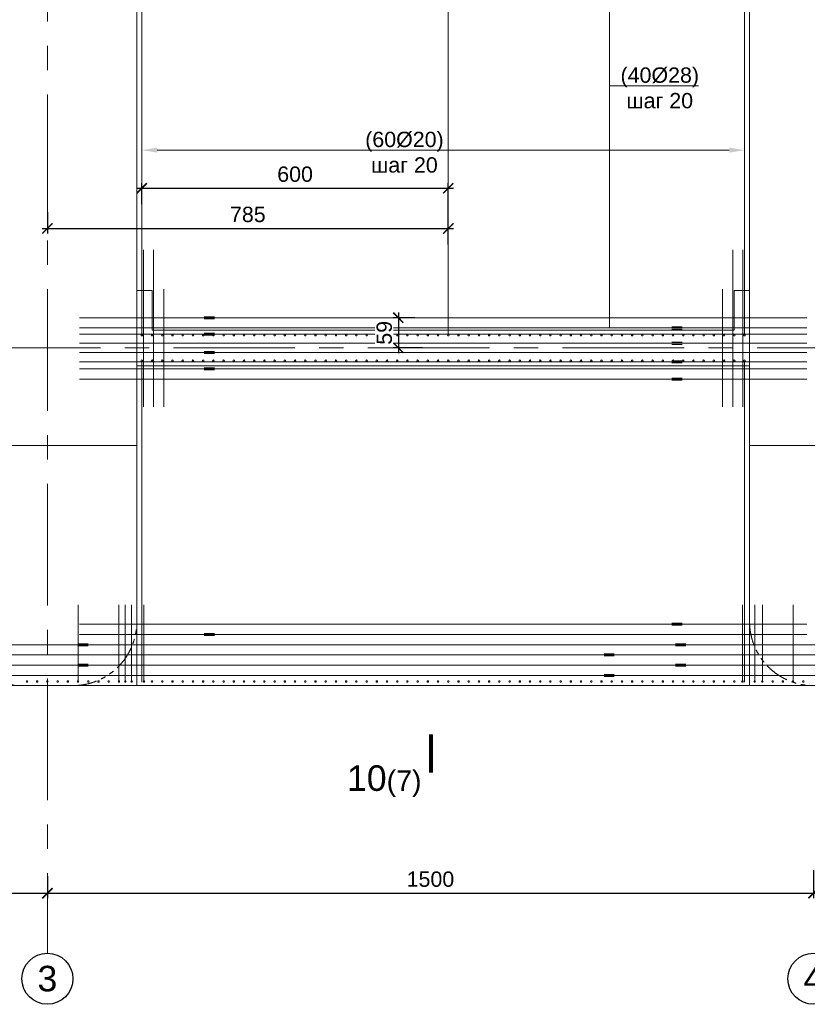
# Model space of a CAD drawing. Header units: millimetres. Extents: x 561702 to 1059369, y 439612 to 517164.
# Tile 8 of 12: x 888523 to 903945, y 471253 to 490527. Entities that reach past the tile are written whole.
import ezdxf
from ezdxf import colors
from ezdxf.entities.mleader import LeaderData, LeaderLine
from ezdxf.math import Vec2, Vec3

# ---------------------------------------------------------------- set-up
doc = ezdxf.new("R2010")
doc.units = ezdxf.units.MM
doc.linetypes.add('PHANTOM', pattern=[63.5, 31.75, -6.35, 6.35, -6.35, 6.35, -6.35])
doc.linetypes.add('осевая', pattern=[50.8, 31.75, -6.35, 6.35, -6.35])
for name, color, linetype, lineweight in [('Арматура', 7, 'Continuous', 50), ('бетон_25', 2, 'Continuous', 25), ('Выноски и размеры', 7, 'Continuous', 9), ('ГТО-2_Размеры', 7, 'Continuous', 15), ('Отдел_Заглавные надписи', 7, 'Continuous', 30), ('Отдел_Разрезы. Сечения. Узлы', 7, 'Continuous', 15)]:
    doc.layers.add(name, color=color, linetype=linetype, lineweight=lineweight)
doc.layers.add('Оси', color=1, linetype='осевая')
doc.styles.add('arial', font='arial.ttf')
doc.styles.add('Arial 3', font='arial.ttf', dxfattribs={"height": 3})
doc.styles.add('аrial', font='arial.ttf')
doc.styles.add('Рогун1', font='arial.ttf')
doc.dimstyles.new('100 мм', dxfattribs={"dimscale": 100, "dimtxt": 3.5, "dimasz": 2, "dimexe": 1, "dimexo": 1, "dimgap": 1.2, "dimtad": 1, "dimdec": 0, "dimlfac": 0.1, "dimrnd": 0.0001, "dimtxsty": 'Рогун1', "dimblk": 'ARCHTICK', "dimcen": 2.5, "dimdle": 1, "dimaunit": 1, "dimadec": 1, "dimazin": 0, "dimtfac": 1, "dimtdec": 0, "dimtmove": 1, "dimatfit": 3, "dimldrblk": 'ARCHTICK', "dimfxl": 1, "dimtfill": 1, "dimarcsym": 0})

# ---------------------------------------------------------------- blocks, each defined once
blk = doc.blocks.new('_ArchTick')
at = {"color": 0, "linetype": 'ByBlock', "const_width": 0.15}
blk.add_lwpolyline([(-0.5, -0.5), (0.5, 0.5)], dxfattribs=at)
blk = doc.blocks.new('*D15')
at = {"layer": 'Defpoints', "color": 0, "lineweight": 30, "transparency": 16777216}
for p in [(874065, 474077), (889065, 473861), (889065, 473428)]:
    blk.add_point(p, dxfattribs=at)
at = {"layer": 'ГТО-2_Размеры', "color": 0, "lineweight": -2, "transparency": 16777216}
for p, q in [((874065, 473977), (874065, 473328)), ((889065, 473761), (889065, 473328)), ((873965, 473428), (889165, 473428))]:
    blk.add_line(p, q, dxfattribs=at)
at = {"layer": 'ГТО-2_Размеры', "color": 0, "lineweight": -2, "transparency": 16777216, "xscale": 200, "yscale": 200, "zscale": 200, "rotation": 180}
blk.add_blockref('_ArchTick', (874065, 473428), dxfattribs=at)
at = {"layer": 'ГТО-2_Размеры', "color": 0, "lineweight": -2, "transparency": 16777216, "xscale": 200, "yscale": 200, "zscale": 200}
blk.add_blockref('_ArchTick', (889065, 473428), dxfattribs=at)
at = {"layer": 'ГТО-2_Размеры', "color": 0, "transparency": 16777216, "insert": (881565, 473701), "char_height": 300, "attachment_point": 5, "style": 'Рогун1'}
blk.add_mtext('1500', dxfattribs=at)
blk = doc.blocks.new('*D16')
at = {"layer": 'Defpoints', "color": 0, "lineweight": 30, "transparency": 16777216}
for p in [(904065, 473977), (889065, 473861), (904065, 473428)]:
    blk.add_point(p, dxfattribs=at)
at = {"layer": 'ГТО-2_Размеры', "color": 0, "lineweight": -2, "transparency": 16777216}
for p, q in [((889065, 473761), (889065, 473328)), ((904065, 473877), (904065, 473328)), ((888965, 473428), (904165, 473428))]:
    blk.add_line(p, q, dxfattribs=at)
at = {"layer": 'ГТО-2_Размеры', "color": 0, "lineweight": -2, "transparency": 16777216, "xscale": 200, "yscale": 200, "zscale": 200, "rotation": 180}
blk.add_blockref('_ArchTick', (889065, 473428), dxfattribs=at)
at = {"layer": 'ГТО-2_Размеры', "color": 0, "lineweight": -2, "transparency": 16777216, "xscale": 200, "yscale": 200, "zscale": 200}
blk.add_blockref('_ArchTick', (904065, 473428), dxfattribs=at)
at = {"layer": 'ГТО-2_Размеры', "color": 0, "transparency": 16777216, "insert": (896565, 473701), "char_height": 300, "attachment_point": 5, "style": 'Рогун1'}
blk.add_mtext('1500', dxfattribs=at)
blk = doc.blocks.new('*D34')
at = {"layer": 'Defpoints', "color": 0, "lineweight": 30, "transparency": 16777216}
for p in [(889065, 486860), (896915, 486440), (896915, 486025)]:
    blk.add_point(p, dxfattribs=at)
at = {"layer": 'ГТО-2_Размеры', "color": 0, "lineweight": -2, "transparency": 16777216}
for p, q in [((889065, 486760), (889065, 486340)), ((896915, 486125), (896915, 486540)), ((888965, 486440), (897015, 486440))]:
    blk.add_line(p, q, dxfattribs=at)
at = {"layer": 'ГТО-2_Размеры', "color": 0, "lineweight": -2, "transparency": 16777216, "xscale": 200, "yscale": 200, "zscale": 200, "rotation": 180}
blk.add_blockref('_ArchTick', (889065, 486440), dxfattribs=at)
at = {"layer": 'ГТО-2_Размеры', "color": 0, "lineweight": -2, "transparency": 16777216, "xscale": 200, "yscale": 200, "zscale": 200}
blk.add_blockref('_ArchTick', (896915, 486440), dxfattribs=at)
at = {"layer": 'ГТО-2_Размеры', "color": 0, "transparency": 16777216, "insert": (892990, 486713), "char_height": 300, "attachment_point": 5, "style": 'Рогун1'}
blk.add_mtext('785', dxfattribs=at)
blk = doc.blocks.new('*D35')
at = {"layer": 'Defpoints', "color": 0, "lineweight": 30, "transparency": 16777216}
for p in [(896363, 484692), (895937, 484102), (896508, 484102)]:
    blk.add_point(p, dxfattribs=at)
at = {"layer": 'ГТО-2_Размеры', "color": 0, "lineweight": -2, "transparency": 16777216}
for p, q in [((895937, 484792), (895937, 484002)), ((896263, 484692), (895837, 484692)), ((896408, 484102), (895837, 484102))]:
    blk.add_line(p, q, dxfattribs=at)
at = {"layer": 'ГТО-2_Размеры', "color": 0, "transparency": 16777216, "insert": (895663, 484397), "char_height": 300, "attachment_point": 5, "rotation": 90, "style": 'Рогун1', "bg_fill": 3, "box_fill_scale": 1.1, "bg_fill_color": 256, "bg_fill_true_color": 13158600, "bg_fill_transparency": 0}
blk.add_mtext('59', dxfattribs=at)
at = {"layer": 'ГТО-2_Размеры', "color": 0, "lineweight": -2, "transparency": 16777216, "xscale": 200, "yscale": 200, "zscale": 200}
for p, rotation in [((895937, 484692), 90), ((895937, 484102), 270)]:
    blk.add_blockref('_ArchTick', p, dxfattribs=dict(at, rotation=rotation))
blk = doc.blocks.new('*D36')
at = {"layer": 'Defpoints', "color": 0, "lineweight": 30, "transparency": 16777216}
for p in [(896915, 487228), (890915, 486813), (896915, 486440)]:
    blk.add_point(p, dxfattribs=at)
at = {"layer": 'ГТО-2_Размеры', "color": 0, "lineweight": -2, "transparency": 16777216}
for p, q in [((890915, 486913), (890915, 487328)), ((896915, 486540), (896915, 487328)), ((890815, 487228), (897015, 487228))]:
    blk.add_line(p, q, dxfattribs=at)
at = {"layer": 'ГТО-2_Размеры', "color": 0, "lineweight": -2, "transparency": 16777216, "xscale": 200, "yscale": 200, "zscale": 200, "rotation": 180}
blk.add_blockref('_ArchTick', (890915, 487228), dxfattribs=at)
at = {"layer": 'ГТО-2_Размеры', "color": 0, "lineweight": -2, "transparency": 16777216, "xscale": 200, "yscale": 200, "zscale": 200}
blk.add_blockref('_ArchTick', (896915, 487228), dxfattribs=at)
at = {"layer": 'ГТО-2_Размеры', "color": 0, "transparency": 16777216, "insert": (893915, 487501), "char_height": 300, "attachment_point": 5, "style": 'Рогун1'}
blk.add_mtext('600', dxfattribs=at)

msp = doc.modelspace()

# ---------------------------------------------------------------- linework, layer by layer
at = {"color": 5, "lineweight": 20}
for points in [[(889695.1346002, 484691.607733), (892235.1346006, 484691.607733)], [(889695.1346002, 484371.607733), (892235.1346006, 484371.607733)], [(901395.1346002, 484491.607733), (903935.1346006, 484491.607733)], [(901395.1346002, 484191.607733), (903935.1346006, 484191.607733)], [(889695.1346002, 484011.607733), (892235.1346006, 484011.607733)], [(901395.1346002, 483831.607733), (903935.1346006, 483831.607733)], [(889695.1346002, 483691.607733), (892235.1346006, 483691.607733)], [(901395.1346002, 483491.607733), (903935.1346006, 483491.607733)], [(901395.1346002, 478691.607733), (903935.1346006, 478691.607733)], [(889695.1346002, 478491.607733), (892235.1346006, 478491.607733)]]:
    msp.add_lwpolyline(points, dxfattribs=at)
at = {"color": 6, "lineweight": 20}
for points in [[(892135.1346006, 484711.607733), (892335.1346006, 484711.607733)], [(892135.1346006, 484671.607733), (892335.1346006, 484671.607733)], [(892235.1346006, 484691.607733), (903935.1346006, 484691.607733)], [(889695.1346002, 484491.607733), (901395.1346002, 484491.607733)], [(892135.1346006, 484391.607733), (892335.1346006, 484391.607733)], [(892135.1346006, 484351.607733), (892335.1346006, 484351.607733)], [(892235.1346006, 484371.607733), (903935.1346006, 484371.607733)], [(901295.1346002, 484511.607733), (901495.1346002, 484511.607733)], [(901295.1346002, 484471.607733), (901495.1346002, 484471.607733)], [(889695.1346002, 484191.607733), (901395.1346002, 484191.607733)], [(901295.1346002, 484211.607733), (901495.1346002, 484211.607733)], [(901295.1346002, 484171.607733), (901495.1346002, 484171.607733)], [(892135.1346006, 484031.607733), (892335.1346006, 484031.607733)], [(892135.1346006, 483991.607733), (892335.1346006, 483991.607733)], [(892235.1346006, 484011.607733), (903935.1346006, 484011.607733)], [(889695.1346002, 483831.607733), (901395.1346002, 483831.607733)], [(901295.1346002, 483851.607733), (901495.1346002, 483851.607733)], [(901295.1346002, 483811.607733), (901495.1346002, 483811.607733)], [(892135.1346006, 483711.607733), (892335.1346006, 483711.607733)], [(892135.1346006, 483671.607733), (892335.1346006, 483671.607733)], [(892235.1346006, 483691.607733), (903935.1346006, 483691.607733)], [(889695.1346002, 483491.607733), (901395.1346002, 483491.607733)], [(901295.1346002, 483511.607733), (901495.1346002, 483511.607733)], [(901295.1346002, 483471.607733), (901495.1346002, 483471.607733)], [(889695.1346002, 478691.607733), (901395.1346002, 478691.607733)], [(901295.1346002, 478711.607733), (901495.1346002, 478711.607733)], [(901295.1346002, 478671.607733), (901495.1346002, 478671.607733)], [(892135.1346006, 478511.607733), (892335.1346006, 478511.607733)], [(892135.1346006, 478471.607733), (892335.1346006, 478471.607733)], [(892235.1346006, 478491.607733), (903935.1346006, 478491.607733)], [(878065.1346002, 478291.607733), (889765.1346002, 478291.607733)], [(889665.1346002, 478311.607733), (889865.1346002, 478311.607733)], [(889665.1346002, 478271.607733), (889865.1346002, 478271.607733)], [(889765.1346002, 478291.607733), (901465.1346002, 478291.607733)], [(901365.1346002, 478311.607733), (901565.1346002, 478311.607733)], [(901365.1346002, 478271.607733), (901565.1346002, 478271.607733)], [(901465.1346002, 478291.607733), (913165.1346002, 478291.607733)], [(888365.1346002, 478091.607733), (900065.1346002, 478091.607733)], [(899965.1346002, 478111.607733), (900165.1346002, 478111.607733)], [(899965.1346002, 478071.607733), (900165.1346002, 478071.607733)], [(900065.1346002, 478091.607733), (911765.1346002, 478091.607733)], [(878065.1346002, 477891.607733), (889765.1346002, 477891.607733)], [(889665.1346002, 477911.607733), (889865.1346002, 477911.607733)], [(889665.1346002, 477871.607733), (889865.1346002, 477871.607733)], [(889765.1346002, 477891.607733), (901465.1346002, 477891.607733)], [(901365.1346002, 477911.607733), (901565.1346002, 477911.607733)], [(901365.1346002, 477871.607733), (901565.1346002, 477871.607733)], [(901465.1346002, 477891.607733), (913165.1346002, 477891.607733)], [(888365.1346002, 477691.607733), (900065.1346002, 477691.607733)], [(899965.1346002, 477711.607733), (900165.1346002, 477711.607733)], [(899965.1346002, 477671.607733), (900165.1346002, 477671.607733)], [(900065.1346002, 477691.607733), (911765.1346002, 477691.607733)]]:
    msp.add_lwpolyline(points, dxfattribs=at)
for centre in [(889065.1345593, 471753.0990532), (904065.1345593, 471753.0990532)]:
    msp.add_circle(centre, 500)
at = {"layer": 'Defpoints', "linetype": 'PHANTOM', "lineweight": 20, "ltscale": 15}
for points in [[(889565.1392538, 477491.607733), (888565.1392538, 477491.607733, -0.4142135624), (887315.1392538, 478741.607733), (887315.1392538, 503241.607733, -0.4142135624), (888565.1392538, 504491.607733), (889565.1392538, 504491.607733, -0.4142135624), (890815.1392538, 503241.607733), (890815.1392538, 478741.607733, -0.4142135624)], [(905315.1345593, 478741.607733), (905315.1345593, 503241.607733, 1), (902815.1345593, 503241.607733), (902815.1345593, 478741.607733, 1)]]:
    msp.add_lwpolyline(points, format="xyb", close=True, dxfattribs=at)
at = {"layer": 'Defpoints', "color": 10, "lineweight": 20}
for centre in [(891115.1345593, 484351.607733), (891315.1345593, 484351.607733), (891515.1345593, 484351.607733), (891715.1345593, 484351.607733), (891915.1345593, 484351.607733), (892115.1345593, 484351.607733), (892315.1345593, 484351.607733), (892515.1345593, 484351.607733), (892715.1345593, 484351.607733), (892915.1345593, 484351.607733), (893115.1345593, 484351.607733), (893315.1345593, 484351.607733), (893515.1345593, 484351.607733), (893715.1345593, 484351.607733), (893915.1345593, 484351.607733), (894115.1345593, 484351.607733), (894315.1345593, 484351.607733), (894515.1345593, 484351.607733), (894715.1345593, 484351.607733), (894915.1345593, 484351.607733), (895115.1345593, 484351.607733), (895315.1345593, 484351.607733), (895515.1345593, 484351.607733), (895715.1345593, 484351.607733), (895915.1345593, 484351.607733), (896115.1345593, 484351.607733), (896315.1345593, 484351.607733), (896515.1345593, 484351.607733), (896715.1345593, 484351.607733), (896915.1345593, 484351.607733), (897115.1345593, 484351.607733), (897315.1345593, 484351.607733), (897515.1345593, 484351.607733), (897715.1345593, 484351.607733), (897915.1345593, 484351.607733), (898115.1345593, 484351.607733), (898315.1345593, 484351.607733), (898515.1345593, 484351.607733), (898715.1345593, 484351.607733), (898915.1345593, 484351.607733), (899115.1345593, 484351.607733), (899315.1345593, 484351.607733), (899515.1345593, 484351.607733), (899715.1345593, 484351.607733), (899915.1345593, 484351.607733), (900115.1345593, 484351.607733), (900315.1345593, 484351.607733), (900515.1345593, 484351.607733), (900715.1345593, 484351.607733), (900915.1345593, 484351.607733), (901115.1345593, 484351.607733), (901315.1345593, 484351.607733), (901515.1345593, 484351.607733), (901715.1345593, 484351.607733), (901915.1345593, 484351.607733), (902115.1345593, 484351.607733), (902315.1345593, 484351.607733), (902515.1345593, 484351.607733), (891115.1345593, 483851.607733), (891315.1345593, 483851.607733), (891515.1345593, 483851.607733), (891715.1345593, 483851.607733), (891915.1345593, 483851.607733), (892115.1345593, 483851.607733), (892315.1345593, 483851.607733), (892515.1345593, 483851.607733), (892715.1345593, 483851.607733), (892915.1345593, 483851.607733), (893115.1345593, 483851.607733), (893315.1345593, 483851.607733), (893515.1345593, 483851.607733), (893715.1345593, 483851.607733), (893915.1345593, 483851.607733), (894115.1345593, 483851.607733), (894315.1345593, 483851.607733), (894515.1345593, 483851.607733), (894715.1345593, 483851.607733), (894915.1345593, 483851.607733), (895115.1345593, 483851.607733), (895315.1345593, 483851.607733), (895515.1345593, 483851.607733), (895715.1345593, 483851.607733), (895915.1345593, 483851.607733), (896115.1345593, 483851.607733), (896315.1345593, 483851.607733), (896515.1345593, 483851.607733), (896715.1345593, 483851.607733), (896915.1345593, 483851.607733), (897115.1345593, 483851.607733), (897315.1345593, 483851.607733), (897515.1345593, 483851.607733), (897715.1345593, 483851.607733), (897915.1345593, 483851.607733), (898115.1345593, 483851.607733), (898315.1345593, 483851.607733), (898515.1345593, 483851.607733), (898715.1345593, 483851.607733), (898915.1345593, 483851.607733), (899115.1345593, 483851.607733), (899315.1345593, 483851.607733), (899515.1345593, 483851.607733), (899715.1345593, 483851.607733), (899915.1345593, 483851.607733), (900115.1345593, 483851.607733), (900315.1345593, 483851.607733), (900515.1345593, 483851.607733), (900715.1345593, 483851.607733), (900915.1345593, 483851.607733), (901115.1345593, 483851.607733), (901315.1345593, 483851.607733), (901515.1345593, 483851.607733), (901715.1345593, 483851.607733), (901915.1345593, 483851.607733), (902115.1345593, 483851.607733), (902315.1345593, 483851.607733), (902515.1345593, 483851.607733), (889065.1345593, 477571.607733), (889865.1345593, 477571.607733), (890065.1345593, 477571.607733), (890265.1345593, 477571.607733), (891115.1345593, 477571.607733), (891315.1345593, 477571.607733), (891515.1345593, 477571.607733), (891715.1345593, 477571.607733), (891915.1345593, 477571.607733), (892115.1345593, 477571.607733), (892315.1345593, 477571.607733), (892515.1345593, 477571.607733), (892715.1345593, 477571.607733), (892915.1345593, 477571.607733), (893115.1345593, 477571.607733), (893315.1345593, 477571.607733), (893515.1345593, 477571.607733), (893715.1345593, 477571.607733), (893915.1345593, 477571.607733), (894115.1345593, 477571.607733), (894315.1345593, 477571.607733), (894515.1345593, 477571.607733), (894715.1345593, 477571.607733), (894915.1345593, 477571.607733), (895115.1345593, 477571.607733), (895315.1345593, 477571.607733), (895515.1345593, 477571.607733), (895715.1345593, 477571.607733), (895915.1345593, 477571.607733), (896115.1345593, 477571.607733), (896315.1345593, 477571.607733), (896515.1345593, 477571.607733), (896715.1345593, 477571.607733), (896915.1345593, 477571.607733), (897115.1345593, 477571.607733), (897315.1345593, 477571.607733), (897515.1345593, 477571.607733), (897715.1345593, 477571.607733), (897915.1345593, 477571.607733), (898115.1345593, 477571.607733), (898315.1345593, 477571.607733), (898515.1345593, 477571.607733), (898715.1345593, 477571.607733), (898915.1345593, 477571.607733), (899115.1345593, 477571.607733), (899315.1345593, 477571.607733), (899515.1345593, 477571.607733), (899715.1345593, 477571.607733), (899915.1345593, 477571.607733), (900115.1345593, 477571.607733), (900315.1345593, 477571.607733), (900515.1345593, 477571.607733), (900715.1345593, 477571.607733), (900915.1345593, 477571.607733), (901115.1345593, 477571.607733), (901315.1345593, 477571.607733), (901515.1345593, 477571.607733), (901715.1345593, 477571.607733), (901915.1345593, 477571.607733), (902115.1345593, 477571.607733), (902315.1345593, 477571.607733), (902515.1345593, 477571.607733), (903265.1345581, 477571.607733), (903465.1345182, 477571.607733)]:
    msp.add_circle(centre, 15, dxfattribs=at)
at = {"layer": 'Арматура', "color": 3, "lineweight": 20}
for p, q in [((889665.1345593, 477571.607733), (889665.1345593, 479071.607733)), ((890465.1393356, 477571.607733), (890465.1393356, 479071.607733)), ((890590.1369678, 477571.607733), (890590.1369678, 479071.607733)), ((890715.1345599, 477571.607733), (890715.1345599, 479071.607733)), ((890955.1345593, 477571.607733), (890955.1345593, 479071.607733)), ((902675.1345593, 477571.607733), (902675.1345593, 479071.607733))]:
    msp.add_line(p, q, dxfattribs=at)
at = {"layer": 'Арматура', "color": 2, "lineweight": 20}
for points in [[(890915.1345593, 492376.607733), (890915.1345593, 484366.607733)], [(896915.1345593, 492376.607733), (896915.1345593, 484366.607733)], [(902715.1345593, 492376.607733), (902715.1345593, 484366.607733)], [(890915.1345593, 483836.607733), (890915.1345593, 477561.607733)], [(902715.1345593, 483836.607733), (902715.1345593, 477561.607733)]]:
    msp.add_lwpolyline(points, dxfattribs=at)
at = {"layer": 'Арматура', "color": 5, "lineweight": 20}
for points in [[(890945.134559, 486022.607733), (890945.134559, 482951.607733)], [(891145.134559, 486022.607733), (891145.134559, 482951.607733)], [(902485.134559, 486022.607733), (902485.134559, 482951.607733)], [(902685.134559, 486022.607733), (902685.134559, 482951.607733)], [(891345.134559, 485251.6077312), (891345.134559, 482951.607733)], [(902285.134559, 485251.6077312), (902285.134559, 482951.607733)]]:
    msp.add_lwpolyline(points, dxfattribs=at)
at = {"layer": 'Арматура', "color": 3, "lineweight": 20}
for points in [[(902915.1345581, 477571.607733), (902915.1345581, 479071.607733)], [(903065.1345588, 477571.607733), (903065.1454718, 479071.607733)], [(903665.1345177, 477571.607733), (903665.1345177, 479071.607733)]]:
    msp.add_lwpolyline(points, dxfattribs=at)
at = {"layer": 'Арматура', "color": 2, "lineweight": 20}
for centre in [(890915.1345593, 484351.607733), (902715.1345593, 484351.607733), (890915.1345593, 483851.607733), (902715.1345593, 483851.607733), (888665.1345593, 477571.607733), (889465.1345593, 477571.607733)]:
    msp.add_circle(centre, 15, dxfattribs=at)
at = {"layer": 'Арматура', "color": 4, "lineweight": 20}
for centre in [(888865.1345593, 477571.607733), (889265.1345593, 477571.607733), (903865.1345182, 477571.607733)]:
    msp.add_circle(centre, 15, dxfattribs=at)
at = {"layer": 'Арматура', "color": 3, "lineweight": 20}
for centre in [(889665.1345593, 477571.607733), (890465.1297829, 477571.607733), (890590.1321505, 477571.607733), (890715.1345581, 477571.607733), (890955.1345593, 477571.607733), (902675.1345593, 477571.607733), (902915.1345581, 477571.607733), (903065.1345581, 477571.607733), (903665.1345182, 477571.607733)]:
    msp.add_circle(centre, 15, dxfattribs=at)
at = {"layer": 'бетон_25', "lineweight": 20, "ltscale": 10}
msp.add_line((858215.1345593, 477491.607733), (919050.1345593, 477491.607733), dxfattribs=at)
for points in [[(890815.134559, 504491.607733), (890815.134559, 477491.607733)], [(902815.1345594, 477491.607733), (902815.1345594, 504491.607733)], [(887315.1345595, 482191.6077329), (890815.134559, 482191.607733)], [(902815.1345594, 482191.607733), (905315.1345594, 482191.607733)]]:
    msp.add_lwpolyline(points, dxfattribs=at)
msp.add_lwpolyline([(890815.134559, 485222.607733), (891115.134559, 485222.607733), (891115.134559, 484451.607733), (902515.1345591, 484451.607733), (902515.1345591, 485222.607733), (902815.1345591, 485222.607733), (902815.1345591, 483751.607733), (890815.134559, 483751.607733)], close=True, dxfattribs=at)
at = {"layer": 'Оси', "linetype": 'осевая', "lineweight": 15, "ltscale": 75}
msp.add_line((853432.0068591, 484101.607733), (920531.8113479, 484101.607733), dxfattribs=at)
msp.add_lwpolyline([(889065.1345593, 508112.2537064), (889065.1345593, 472253.0990532)], dxfattribs=at)
at = {"layer": 'Отдел_Разрезы. Сечения. Узлы'}
msp.add_lwpolyline([(896576.5428521, 476536.6291576, 75, 75, 0), (896575.9976844, 475786.6293558, 75, 75, 0), (896576.179407, 476036.6292897, 0, 100, 0), (896076.1795391, 476036.9927348, 0, 0, 0), (895326.1797372, 476037.5379025, 0, 0, 0)], format="xyseb", dxfattribs=at)

# ---------------------------------------------------------------- texts
at = {"insert": (894930.9514369, 475930.624596), "char_height": 2.5, "attachment_point": 1, "style": 'аrial'}
msp.add_mtext_dynamic_manual_height_columns('{\\H200x;10\\H0.8x;(7)}', width=3148.469281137, gutter_width=12.5, heights=[0], dxfattribs=at)
at = {"layer": 'Отдел_Заглавные надписи', "char_height": 500, "width": 487.007697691, "attachment_point": 5, "style": 'arial'}
for s, insert in [('3', (889065.1345593, 471753.0990532)), ('4', (904065.1345593, 471753.0990532))]:
    msp.add_mtext(s, dxfattribs=dict(at, insert=insert))

# ---------------------------------------------------------------- dimensions: what is measured, and where the dimension line sits
at = {"layer": 'ГТО-2_Размеры'}
for base, p1, p2, picture, middle in [((896915.1345592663, 487227.6876588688), (890915.1345592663, 486813.0853680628), (896915.1345592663, 486439.8515115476), '*D36', (893915.1345592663, 487227.6876588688)), ((896915.1342397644, 486439.8515115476), (889065.1341867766, 486859.5531675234), (896915.1342397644, 486025.1576827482), '*D34', (892990.1342132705, 486439.8515115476))]:
    dim = msp.add_linear_dim(base=base, p1=p1, p2=p2, dimstyle='100 мм', override={"dimtxt": 3, "dimdec": 6, "dimtfill": 0}, dxfattribs=at)
    dim.commit()
    dim.dimension.update_dxf_attribs({"geometry": picture, "text_midpoint": middle, "dimtype": 160})
for base, p1, p2, picture, middle in [((889065.1345592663, 473428.10548209), (874065.1345592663, 474076.742977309), (889065.1345592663, 473860.961256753), '*D15', (881565.1345592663, 473701.2773784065)), ((904065.1345592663, 473428.10548209), (889065.1345592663, 473860.961256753), (904065.1345592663, 473976.5093124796), '*D16', (896565.1345592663, 473701.2773784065))]:
    dim = msp.add_linear_dim(base=base, p1=p1, p2=p2, dimstyle='100 мм', override={"dimtxt": 3, "dimdec": 6, "dimtfill": 0}, dxfattribs=at)
    dim.commit()
    dim.dimension.update_dxf_attribs({"geometry": picture, "text_midpoint": middle})

# ---------------------------------------------------------------- leaders
at = {"layer": 'Выноски и размеры', "lineweight": 20}
ml = msp.add_multileader_mtext('Standard', dxfattribs=at)
ml.set_content('(40Ø28)\\Pшаг 20', color=256, style='Arial 3')
ml.set_leader_properties(color=256, linetype='ByLayer', lineweight=-1)
ml.build(insert=Vec2(0, 0))
ml.multileader.update_dxf_attribs({"text_left_attachment_type": 6, "text_right_attachment_type": 6, "dogleg_length": 36, "arrow_head_size": 300})
ctx = ml.context
ctx.base_point, ctx.char_height, ctx.arrow_head_size, ctx.landing_gap_size, ctx.plane_origin = Vec3(900227.4826771, 489232.1847942), 300, 300, 80, Vec3(959450.924701, 493394.6563576)
ctx.left_attachment, ctx.right_attachment, ctx.text_align_type = 6, 6, 1
notes = []
notes.append((ctx, [(0, (1, 1, 0), (900072.5686945, 489232.1847942), (1, 0), 154.9139826, [(1, [(900072.5686945, 492241.607733), (900072.5686945, 484491.607733), (900072.5686945, 491891.607733), (900072.5686945, 484691.607733)], 0, [])])]))
ctx.mtext.insert, ctx.mtext.width, ctx.mtext.defined_height, ctx.mtext.alignment, ctx.mtext.line_spacing_style, ctx.mtext.flow_direction = Vec3(901055.9478886, 489592.1847942), 5079.595705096, 701.7549822, 2, 2, 5
ml = msp.add_multileader_mtext('Standard', dxfattribs=at)
ml.set_content('(60Ø20)\\Pшаг 20', color=256, style='Arial 3')
ml.set_leader_properties(color=256, linetype='ByLayer', lineweight=-1)
ml.build(insert=Vec2(0, 0))
ml.multileader.update_dxf_attribs({"text_left_attachment_type": 6, "text_right_attachment_type": 6, "dogleg_length": 36, "arrow_head_size": 300})
ctx = ml.context
ctx.base_point, ctx.char_height, ctx.arrow_head_size, ctx.landing_gap_size, ctx.plane_origin = Vec3(895227.878655, 487973.2348116), 300, 300, 80, Vec3(956168.7088932, 490237.4510035)
ctx.left_attachment, ctx.right_attachment, ctx.text_align_type = 6, 6, 1
notes.append((ctx, [(1, (1, 1, 0), (897383.7686082, 487973.2348116), (-1, 0), 498.9595303, [(1, [(890915.134559, 487973.2348119)], 0, []), (0, [(902715.134559, 487973.2348116)], 0, [])])]))
ctx.mtext.insert, ctx.mtext.width, ctx.mtext.defined_height, ctx.mtext.alignment, ctx.mtext.line_spacing_style, ctx.mtext.flow_direction = Vec3(896056.3438665, 488333.2348116), 5079.595705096, 701.7549822, 2, 2, 5
for ctx, leaders in notes:
    for number, flags, end, landing, length, lines in leaders:
        leader = LeaderData()
        leader.index, (leader.has_last_leader_line, leader.has_dogleg_vector, leader.attachment_direction) = number, flags
        leader.last_leader_point, leader.dogleg_vector, leader.dogleg_length = Vec3(end), Vec3(landing), length
        for number, points, colour, breaks in lines:
            line = LeaderLine()
            line.index, line.vertices, line.color, line.breaks = number, Vec3.list(points), colors.encode_raw_color(colour), breaks
            leader.lines.append(line)
        ctx.leaders.append(leader)

# ---------------------------------------------------------------- next in the draw order: dimensions: what is measured, and where the dimension line sits
at = {"layer": 'ГТО-2_Размеры'}
dim = msp.add_linear_dim(base=(895936.666685, 484101.607733), p1=(896362.7501099, 484691.607733), p2=(896507.7306578, 484101.607733), angle=90, dimstyle='100 мм', override={"dimtxt": 3, "dimdec": 6, "dimtfill": 1}, dxfattribs=at)
dim.commit()
dim.dimension.update_dxf_attribs({"geometry": '*D35', "text_midpoint": (895936.666685, 484396.607733), "dimtype": 160})

doc.saveas('drawing.dxf')
